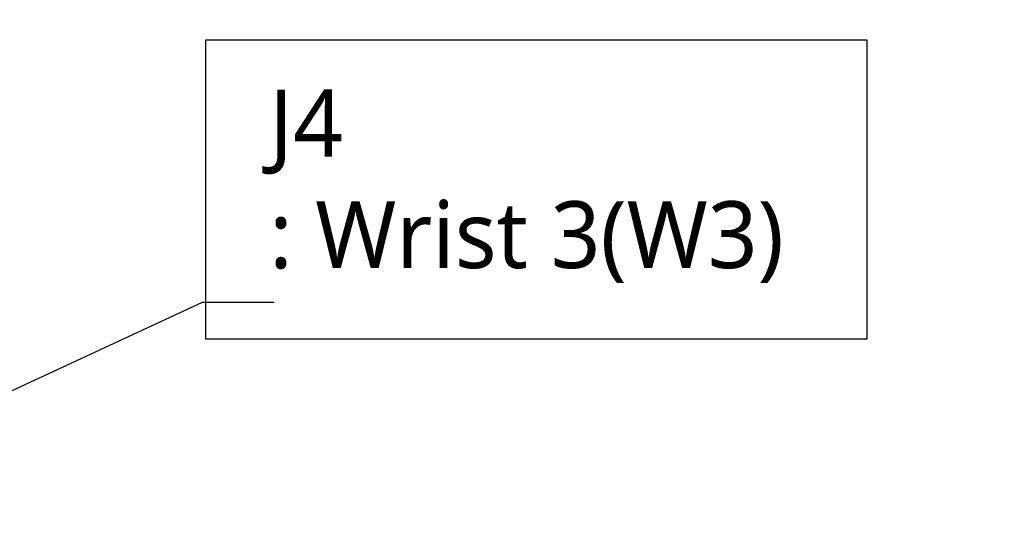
# Model space of a CAD drawing. Header units: millimetres. Extents: x 0 to 3390, y 0 to 1680.
# Tile 134 of 194: x 1191 to 1397, y 1191 to 1298. Entities that reach past the tile are written whole.
import ezdxf

# ---------------------------------------------------------------- set-up
doc = ezdxf.new("R2010")
doc.units = ezdxf.units.MM
doc.header["$LTSCALE"] = 0.2
doc.layers.add('05_Section Line', color=3, linetype='Continuous')
doc.styles.add('Rainbow-4.0 Style', font='malgunsl.ttf')
doc.dimstyles.new('Rainbow-4.0 Style', dxfattribs={"dimtxt": 3.5, "dimasz": 2.5, "dimexe": 1, "dimexo": 1, "dimgap": 1, "dimtad": 1, "dimdsep": 46, "dimtxsty": 'Rainbow-4.0 Style', "dimcen": 0, "dimclrd": 251, "dimclre": 251, "dimclrt": 7, "dimazin": 3, "dimtp": 0.1, "dimtm": 0.1, "dimtfac": 0.61, "dimtmove": 0, "dimatfit": 3, "dimfxl": 1, "dimlwd": -1, "dimlwe": -1, "dimarcsym": 1})

msp = doc.modelspace()

# ---------------------------------------------------------------- linework, layer by layer
at = {"layer": '05_Section Line'}
msp.add_lwpolyline([(1229.579, 1293.67), (1367.924, 1293.67), (1367.924, 1231.07), (1229.579, 1231.07)], close=True, dxfattribs=at)

# ---------------------------------------------------------------- texts
at = {"color": 7, "insert": (1242.879, 1242.831), "char_height": 14, "attachment_point": 7, "style": 'Rainbow-4.0 Style'}
msp.add_mtext('J4\\P: Wrist 3(W3)', dxfattribs=at)

# ---------------------------------------------------------------- leaders
at = {"annotation_type": 0, "has_hookline": 1, "hookline_direction": 0, "text_width": 153.781}
msp.add_leader([(1125.546, 1290.638), (1228.879, 1346.162), (1238.879, 1346.162)], dimstyle='Rainbow-4.0 Style', override={"dimscale": 4}, dxfattribs=at)
at = {"annotation_type": 0, "has_hookline": 1, "hookline_direction": 0}
msp.add_leader([(1124.999, 1190.638), (1228.879, 1238.831), (1238.879, 1238.831)], dimstyle='Rainbow-4.0 Style', override={"dimscale": 4}, dxfattribs=at)

doc.saveas('drawing.dxf')
